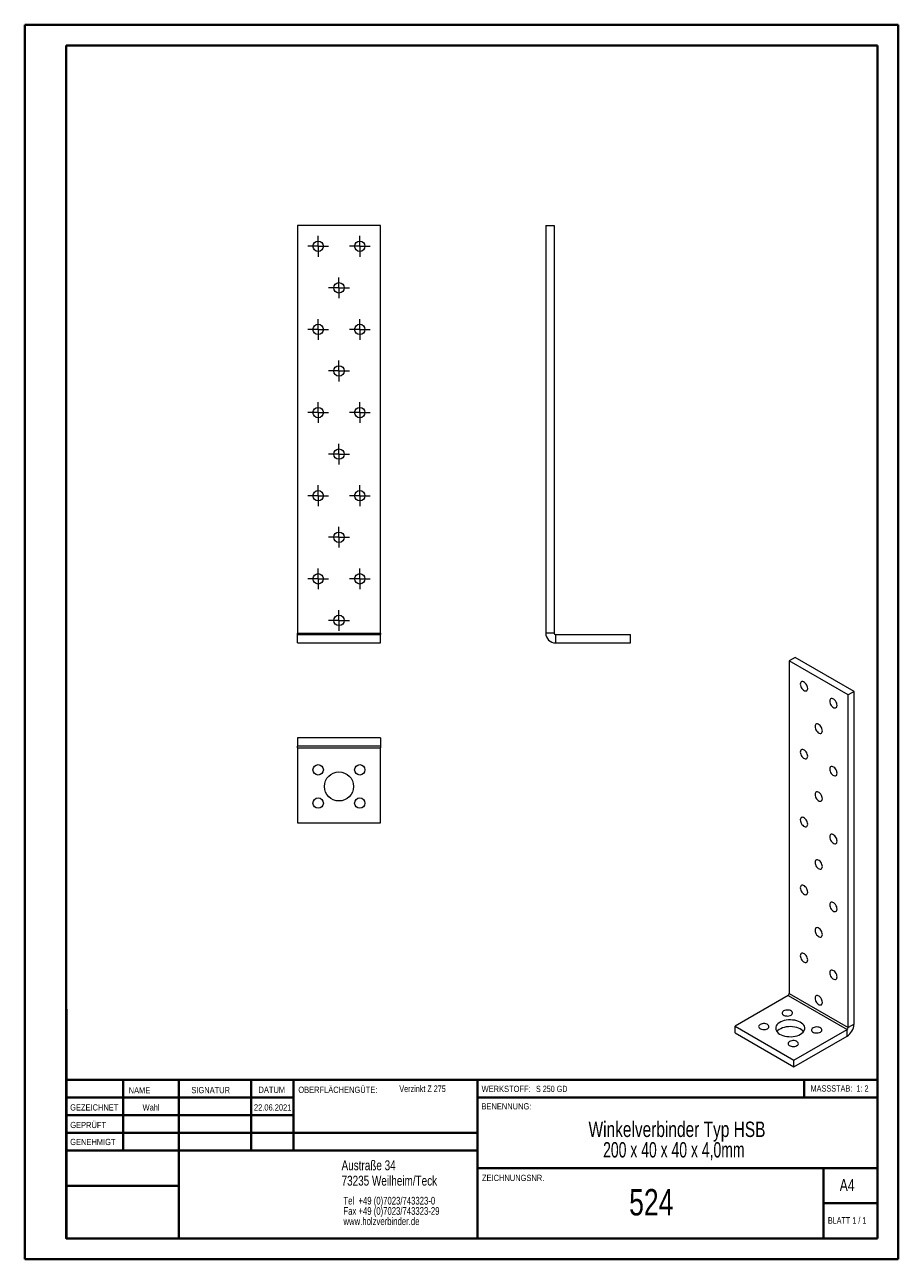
# Model space of a CAD drawing. Header units: millimetres. Extents: x 0 to 210, y 0 to 297.
import ezdxf

# ---------------------------------------------------------------- set-up
doc = ezdxf.new("R2010")
doc.units = ezdxf.units.MM
doc.styles.add('SLDTEXTSTYLE0', font='TXT', dxfattribs={"width": 0.75})
doc.styles.add('SLDTEXTSTYLE1', font='TXT', dxfattribs={"width": 0.681818})
doc.styles.add('SLDTEXTSTYLE2', font='TXT', dxfattribs={"width": 0.7})
doc.styles.add('SLDTEXTSTYLE3', font='TXT', dxfattribs={"width": 0.6875})
doc.styles.add('SLDTEXTSTYLE4', font='TXT', dxfattribs={"width": 0.678571})

# ---------------------------------------------------------------- blocks, each defined once
blk = doc.blocks.new('SW_NOTE_0')
at = {"color": 0, "linetype": 'Continuous', "lineweight": 0, "char_height": 1.8521, "attachment_point": 1, "style": 'SLDTEXTSTYLE0'}
for s, insert in [('Tel  +49 (0)7023/743323-0', (0, 2.39)), ('Fax +49 (0)7023/743323-29', (0, -0.08)), ('www.holzverbinder.de', (0, -2.55))]:
    blk.add_mtext(s, dxfattribs=dict(at, insert=insert))
blk = doc.blocks.new('SW_NOTE_1')
at = {"color": 0, "linetype": 'Continuous', "lineweight": 0, "char_height": 3.7042, "attachment_point": 2}
for s, insert, style in [('Winkelverbinder Typ HSB', (28.82, 4.77), 'SLDTEXTSTYLE0'), ('200 x 40 x 40 x 4,0mm', (28.06, -0.16), 'SLDTEXTSTYLE4')]:
    blk.add_mtext(s, dxfattribs=dict(at, insert=insert, style=style))
blk = doc.blocks.new('SW_CENTERMARKSYMBOL_0')
at = {"color": 0, "linetype": 'Continuous', "lineweight": 0}
for p, q in [((-1.25, 0), (-2.5, 0)), ((0, 0), (-1.25, 0)), ((0, 1.25), (0, 2.5)), ((0, 0), (0, 1.25)), ((0, 0), (0, -1.25)), ((0, 0), (1.25, 0)), ((1.25, 0), (2.5, 0)), ((0, -1.25), (0, -2.5))]:
    blk.add_line(p, q, dxfattribs=at)
blk = doc.blocks.new('SW_CENTERMARKSYMBOL_1')
at = {"color": 0, "linetype": 'Continuous', "lineweight": 0}
for p, q in [((-1.25, 0), (-2.5, 0)), ((0, 0), (-1.25, 0)), ((0, 1.25), (0, 2.5)), ((0, 0), (0, 1.25)), ((0, 0), (0, -1.25)), ((0, 0), (1.25, 0)), ((1.25, 0), (2.5, 0)), ((0, -1.25), (0, -2.5))]:
    blk.add_line(p, q, dxfattribs=at)
blk = doc.blocks.new('SW_CENTERMARKSYMBOL_2')
at = {"color": 0, "linetype": 'Continuous', "lineweight": 0}
for p, q in [((-1.25, 0), (-2.5, 0)), ((0, 0), (-1.25, 0)), ((0, 1.25), (0, 2.5)), ((0, 0), (0, 1.25)), ((0, 0), (0, -1.25)), ((0, 0), (1.25, 0)), ((1.25, 0), (2.5, 0)), ((0, -1.25), (0, -2.5))]:
    blk.add_line(p, q, dxfattribs=at)
blk = doc.blocks.new('SW_CENTERMARKSYMBOL_3')
at = {"color": 0, "linetype": 'Continuous', "lineweight": 0}
for p, q in [((-1.25, 0), (-2.5, 0)), ((0, 0), (-1.25, 0)), ((0, 1.25), (0, 2.5)), ((0, 0), (0, 1.25)), ((0, 0), (0, -1.25)), ((0, 0), (1.25, 0)), ((1.25, 0), (2.5, 0)), ((0, -1.25), (0, -2.5))]:
    blk.add_line(p, q, dxfattribs=at)
blk = doc.blocks.new('SW_CENTERMARKSYMBOL_4')
at = {"color": 0, "linetype": 'Continuous', "lineweight": 0}
for p, q in [((-1.25, 0), (-2.5, 0)), ((0, 0), (-1.25, 0)), ((0, 1.25), (0, 2.5)), ((0, 0), (0, 1.25)), ((0, 0), (0, -1.25)), ((0, 0), (1.25, 0)), ((1.25, 0), (2.5, 0)), ((0, -1.25), (0, -2.5))]:
    blk.add_line(p, q, dxfattribs=at)
blk = doc.blocks.new('SW_CENTERMARKSYMBOL_5')
at = {"color": 0, "linetype": 'Continuous', "lineweight": 0}
for p, q in [((-1.25, 0), (-2.5, 0)), ((0, 0), (-1.25, 0)), ((0, 1.25), (0, 2.5)), ((0, 0), (0, 1.25)), ((0, 0), (0, -1.25)), ((0, 0), (1.25, 0)), ((1.25, 0), (2.5, 0)), ((0, -1.25), (0, -2.5))]:
    blk.add_line(p, q, dxfattribs=at)
blk = doc.blocks.new('SW_CENTERMARKSYMBOL_6')
at = {"color": 0, "linetype": 'Continuous', "lineweight": 0}
for p, q in [((-1.25, 0), (-2.5, 0)), ((0, 0), (-1.25, 0)), ((0, 1.25), (0, 2.5)), ((0, 0), (0, 1.25)), ((0, 0), (0, -1.25)), ((0, 0), (1.25, 0)), ((1.25, 0), (2.5, 0)), ((0, -1.25), (0, -2.5))]:
    blk.add_line(p, q, dxfattribs=at)
blk = doc.blocks.new('SW_CENTERMARKSYMBOL_7')
at = {"color": 0, "linetype": 'Continuous', "lineweight": 0}
for p, q in [((-1.25, 0), (-2.5, 0)), ((0, 0), (-1.25, 0)), ((0, 1.25), (0, 2.5)), ((0, 0), (0, 1.25)), ((0, 0), (0, -1.25)), ((0, 0), (1.25, 0)), ((1.25, 0), (2.5, 0)), ((0, -1.25), (0, -2.5))]:
    blk.add_line(p, q, dxfattribs=at)
blk = doc.blocks.new('SW_CENTERMARKSYMBOL_8')
at = {"color": 0, "linetype": 'Continuous', "lineweight": 0}
for p, q in [((-1.25, 0), (-2.5, 0)), ((0, 0), (-1.25, 0)), ((0, 1.25), (0, 2.5)), ((0, 0), (0, 1.25)), ((0, 0), (0, -1.25)), ((0, 0), (1.25, 0)), ((1.25, 0), (2.5, 0)), ((0, -1.25), (0, -2.5))]:
    blk.add_line(p, q, dxfattribs=at)
blk = doc.blocks.new('SW_CENTERMARKSYMBOL_9')
at = {"color": 0, "linetype": 'Continuous', "lineweight": 0}
for p, q in [((-1.25, 0), (-2.5, 0)), ((0, 0), (-1.25, 0)), ((0, 1.25), (0, 2.5)), ((0, 0), (0, 1.25)), ((0, 0), (0, -1.25)), ((0, 0), (1.25, 0)), ((1.25, 0), (2.5, 0)), ((0, -1.25), (0, -2.5))]:
    blk.add_line(p, q, dxfattribs=at)
blk = doc.blocks.new('SW_CENTERMARKSYMBOL_10')
at = {"color": 0, "linetype": 'Continuous', "lineweight": 0}
for p, q in [((-1.25, 0), (-2.5, 0)), ((0, 0), (-1.25, 0)), ((0, 1.25), (0, 2.5)), ((0, 0), (0, 1.25)), ((0, 0), (0, -1.25)), ((0, 0), (1.25, 0)), ((1.25, 0), (2.5, 0)), ((0, -1.25), (0, -2.5))]:
    blk.add_line(p, q, dxfattribs=at)
blk = doc.blocks.new('SW_CENTERMARKSYMBOL_11')
at = {"color": 0, "linetype": 'Continuous', "lineweight": 0}
for p, q in [((-1.25, 0), (-2.5, 0)), ((0, 0), (-1.25, 0)), ((0, 1.25), (0, 2.5)), ((0, 0), (0, 1.25)), ((0, 0), (0, -1.25)), ((0, 0), (1.25, 0)), ((1.25, 0), (2.5, 0)), ((0, -1.25), (0, -2.5))]:
    blk.add_line(p, q, dxfattribs=at)
blk = doc.blocks.new('SW_CENTERMARKSYMBOL_12')
at = {"color": 0, "linetype": 'Continuous', "lineweight": 0}
for p, q in [((-1.25, 0), (-2.5, 0)), ((0, 0), (-1.25, 0)), ((0, 1.25), (0, 2.5)), ((0, 0), (0, 1.25)), ((0, 0), (0, -1.25)), ((0, 0), (1.25, 0)), ((1.25, 0), (2.5, 0)), ((0, -1.25), (0, -2.5))]:
    blk.add_line(p, q, dxfattribs=at)
blk = doc.blocks.new('SW_CENTERMARKSYMBOL_13')
at = {"color": 0, "linetype": 'Continuous', "lineweight": 0}
for p, q in [((-1.25, 0), (-2.5, 0)), ((0, 0), (-1.25, 0)), ((0, 1.25), (0, 2.5)), ((0, 0), (0, 1.25)), ((0, 0), (0, -1.25)), ((0, 0), (1.25, 0)), ((1.25, 0), (2.5, 0)), ((0, -1.25), (0, -2.5))]:
    blk.add_line(p, q, dxfattribs=at)
blk = doc.blocks.new('SW_CENTERMARKSYMBOL_14')
at = {"color": 0, "linetype": 'Continuous', "lineweight": 0}
for p, q in [((-1.25, 0), (-2.5, 0)), ((0, 0), (-1.25, 0)), ((0, 1.25), (0, 2.5)), ((0, 0), (0, 1.25)), ((0, 0), (0, -1.25)), ((0, 0), (1.25, 0)), ((1.25, 0), (2.5, 0)), ((0, -1.25), (0, -2.5))]:
    blk.add_line(p, q, dxfattribs=at)

msp = doc.modelspace()

# ---------------------------------------------------------------- linework, layer by layer
at = {"color": 7, "linetype": 'Continuous', "lineweight": 40}
for p, q in [((0.08, 0.21), (0.08, 297.21)), ((0.08, 297.21), (210.08, 297.21)), ((210.08, 0.21), (210.08, 297.21)), ((210.08, 292.21), (210.08, 297.21)), ((10.08, 292.21), (205.08, 292.21)), ((10.08, 5.21), (10.08, 292.21)), ((205.08, 5.21), (205.08, 292.21)), ((10.11, 60.37), (10.11, 5.12)), ((205.08, 43.37), (10.11, 43.37)), ((23.71, 43.37), (23.71, 26.37)), ((37.1, 43.37), (37.1, 5.12)), ((54.51, 43.37), (54.51, 26.37)), ((64.71, 26.37), (64.71, 43.37)), ((108.91, 43.37), (108.91, 5.12)), ((187.47, 39.12), (187.47, 43.37)), ((64.71, 39.1), (10.11, 39.1)), ((205.08, 39.12), (108.91, 39.12)), ((64.71, 34.87), (10.11, 34.87)), ((108.91, 30.62), (10.11, 30.62)), ((108.91, 26.37), (10.11, 26.37)), ((108.91, 22.12), (205.08, 22.12)), ((192.08, 5.21), (192.08, 22.21)), ((37.1, 17.87), (10.11, 17.87)), ((10.11, 13.71), (10.08, 13.71)), ((205.08, 13.71), (192.08, 13.71)), ((10.11, 9.46), (10.08, 9.46)), ((10.08, 5.21), (205.08, 5.21)), ((205.08, 5.21), (180.99, 5.21)), ((0.08, 0.21), (210.08, 0.21))]:
    msp.add_line(p, q, dxfattribs=at)
at = {"color": 7, "linetype": 'Continuous', "lineweight": 15}
for p, q in [((65.63, 248.91), (65.63, 150.86)), ((85.63, 248.91), (65.63, 248.91)), ((85.63, 150.86), (85.63, 248.91)), ((125.32, 248.91), (125.32, 150.86)), ((125.32, 248.91), (127.32, 248.91)), ((127.32, 248.91), (127.32, 150.86)), ((65.63, 150.86), (85.63, 150.86)), ((65.63, 150.49), (65.63, 150.86)), ((65.63, 150.49), (85.63, 150.49)), ((65.63, 148.49), (65.63, 150.49)), ((85.63, 150.86), (85.63, 150.49)), ((85.63, 148.49), (85.63, 150.49)), ((127.32, 150.86), (125.32, 150.86)), ((127.69, 150.49), (127.69, 148.49)), ((127.69, 150.49), (145.74, 150.49)), ((145.74, 148.49), (145.74, 150.49)), ((65.63, 148.49), (85.63, 148.49)), ((127.69, 148.49), (145.74, 148.49)), ((185.29, 145), (183.88, 144.19)), ((198.02, 136.02), (183.88, 144.19)), ((183.88, 144.19), (183.88, 64.12)), ((199.44, 136.84), (185.29, 145)), ((199.44, 136.84), (198.02, 136.02)), ((199.44, 56.77), (199.44, 136.84)), ((198.02, 55.96), (198.02, 136.02)), ((65.63, 125.65), (65.63, 123.65)), ((85.63, 125.65), (65.63, 125.65)), ((85.63, 125.65), (85.63, 123.65)), ((85.63, 123.65), (65.63, 123.65)), ((65.63, 123.28), (65.63, 123.65)), ((65.63, 123.28), (85.63, 123.28)), ((65.63, 123.28), (65.63, 105.22)), ((85.63, 123.65), (85.63, 123.28)), ((85.63, 105.22), (85.63, 123.28)), ((65.63, 105.22), (85.63, 105.22)), ((183.62, 63.67), (170.85, 56.3)), ((183.62, 63.67), (197.76, 55.51)), ((183.88, 64.12), (198.02, 55.96)), ((199.44, 56.77), (198.02, 55.96)), ((170.85, 54.67), (170.85, 56.3)), ((170.85, 56.3), (184.99, 48.14)), ((170.85, 54.67), (184.99, 46.5)), ((184.99, 48.14), (197.76, 55.51)), ((184.99, 46.5), (197.76, 53.87)), ((197.76, 53.87), (197.76, 55.51)), ((184.99, 46.5), (184.99, 48.14))]:
    msp.add_line(p, q, dxfattribs=at)
at = {"color": 7, "linetype": 'Continuous', "lineweight": 0}
for p, q in [((64.71, 39.12), (10.11, 39.12)), ((23.71, 5.21), (23.71, 5.12)), ((54.51, 5.21), (54.51, 5.12))]:
    msp.add_line(p, q, dxfattribs=at)
at = {"color": 7, "linetype": 'Continuous', "lineweight": 15, "flags": 128}
for points in [[(188.3, 137.55), (188.27, 137.81), (188.2, 138.09), (188.08, 138.36), (187.92, 138.61), (187.73, 138.84), (187.52, 139.01), (187.31, 139.14), (187.1, 139.2), (186.91, 139.19), (186.75, 139.12), (186.63, 138.99), (186.56, 138.8), (186.53, 138.57), (186.56, 138.31), (186.63, 138.04), (186.75, 137.77), (186.91, 137.51), (187.1, 137.29), (187.31, 137.11), (187.52, 136.99), (187.73, 136.93), (187.92, 136.93), (188.08, 137), (188.2, 137.14), (188.27, 137.32), (188.3, 137.55)], [(195.37, 133.47), (195.34, 133.73), (195.27, 134), (195.15, 134.28), (194.99, 134.53), (194.8, 134.75), (194.59, 134.93), (194.38, 135.06), (194.17, 135.12), (193.98, 135.11), (193.82, 135.04), (193.7, 134.91), (193.63, 134.72), (193.6, 134.49), (193.63, 134.23), (193.7, 133.96), (193.82, 133.69), (193.98, 133.43), (194.17, 133.21), (194.38, 133.03), (194.59, 132.91), (194.8, 132.85), (194.99, 132.85), (195.15, 132.92), (195.27, 133.05), (195.34, 133.24), (195.37, 133.47)], [(191.83, 127.35), (191.81, 127.6), (191.73, 127.88), (191.61, 128.15), (191.45, 128.41), (191.26, 128.63), (191.06, 128.81), (190.84, 128.93), (190.64, 128.99), (190.45, 128.99), (190.29, 128.91), (190.17, 128.78), (190.09, 128.6), (190.07, 128.37), (190.09, 128.11), (190.17, 127.83), (190.29, 127.56), (190.45, 127.31), (190.64, 127.08), (190.84, 126.9), (191.06, 126.78), (191.26, 126.72), (191.45, 126.73), (191.61, 126.8), (191.73, 126.93), (191.81, 127.12), (191.83, 127.35)], [(188.3, 121.22), (188.27, 121.48), (188.2, 121.75), (188.08, 122.03), (187.92, 122.28), (187.73, 122.51), (187.52, 122.68), (187.31, 122.81), (187.1, 122.87), (186.91, 122.86), (186.75, 122.79), (186.63, 122.66), (186.56, 122.47), (186.53, 122.24), (186.56, 121.98), (186.63, 121.71), (186.75, 121.44), (186.91, 121.18), (187.1, 120.96), (187.31, 120.78), (187.52, 120.66), (187.73, 120.6), (187.92, 120.6), (188.08, 120.67), (188.2, 120.81), (188.27, 120.99), (188.3, 121.22)], [(195.37, 117.14), (195.34, 117.4), (195.27, 117.67), (195.15, 117.94), (194.99, 118.2), (194.8, 118.42), (194.59, 118.6), (194.38, 118.72), (194.17, 118.78), (193.98, 118.78), (193.82, 118.71), (193.7, 118.58), (193.63, 118.39), (193.6, 118.16), (193.63, 117.9), (193.7, 117.63), (193.82, 117.35), (193.98, 117.1), (194.17, 116.88), (194.38, 116.7), (194.59, 116.57), (194.8, 116.51), (194.99, 116.52), (195.15, 116.59), (195.27, 116.72), (195.34, 116.91), (195.37, 117.14)], [(191.83, 111.02), (191.81, 111.27), (191.73, 111.55), (191.61, 111.82), (191.45, 112.08), (191.26, 112.3), (191.06, 112.48), (190.84, 112.6), (190.64, 112.66), (190.45, 112.66), (190.29, 112.58), (190.17, 112.45), (190.09, 112.27), (190.07, 112.04), (190.09, 111.78), (190.17, 111.5), (190.29, 111.23), (190.45, 110.98), (190.64, 110.75), (190.84, 110.57), (191.06, 110.45), (191.26, 110.39), (191.45, 110.4), (191.61, 110.47), (191.73, 110.6), (191.81, 110.79), (191.83, 111.02)], [(188.3, 104.89), (188.27, 105.15), (188.2, 105.42), (188.08, 105.7), (187.92, 105.95), (187.73, 106.17), (187.52, 106.35), (187.31, 106.48), (187.1, 106.54), (186.91, 106.53), (186.75, 106.46), (186.63, 106.33), (186.56, 106.14), (186.53, 105.91), (186.56, 105.65), (186.63, 105.38), (186.75, 105.11), (186.91, 104.85), (187.1, 104.63), (187.31, 104.45), (187.52, 104.33), (187.73, 104.27), (187.92, 104.27), (188.08, 104.34), (188.2, 104.47), (188.27, 104.66), (188.3, 104.89)], [(195.37, 100.81), (195.34, 101.07), (195.27, 101.34), (195.15, 101.61), (194.99, 101.87), (194.8, 102.09), (194.59, 102.27), (194.38, 102.39), (194.17, 102.45), (193.98, 102.45), (193.82, 102.38), (193.7, 102.25), (193.63, 102.06), (193.6, 101.83), (193.63, 101.57), (193.7, 101.3), (193.82, 101.02), (193.98, 100.77), (194.17, 100.55), (194.38, 100.37), (194.59, 100.24), (194.8, 100.18), (194.99, 100.19), (195.15, 100.26), (195.27, 100.39), (195.34, 100.58), (195.37, 100.81)], [(191.83, 94.68), (191.81, 94.94), (191.73, 95.22), (191.61, 95.49), (191.45, 95.74), (191.26, 95.97), (191.06, 96.15), (190.84, 96.27), (190.64, 96.33), (190.45, 96.32), (190.29, 96.25), (190.17, 96.12), (190.09, 95.93), (190.07, 95.7), (190.09, 95.45), (190.17, 95.17), (190.29, 94.9), (190.45, 94.64), (190.64, 94.42), (190.84, 94.24), (191.06, 94.12), (191.26, 94.06), (191.45, 94.06), (191.61, 94.14), (191.73, 94.27), (191.81, 94.45), (191.83, 94.68)], [(188.3, 88.56), (188.27, 88.82), (188.2, 89.09), (188.08, 89.37), (187.92, 89.62), (187.73, 89.84), (187.52, 90.02), (187.31, 90.14), (187.1, 90.21), (186.91, 90.2), (186.75, 90.13), (186.63, 90), (186.56, 89.81), (186.53, 89.58), (186.56, 89.32), (186.63, 89.05), (186.75, 88.78), (186.91, 88.52), (187.1, 88.3), (187.31, 88.12), (187.52, 88), (187.73, 87.93), (187.92, 87.94), (188.08, 88.01), (188.2, 88.14), (188.27, 88.33), (188.3, 88.56)], [(195.37, 84.48), (195.34, 84.74), (195.27, 85.01), (195.15, 85.28), (194.99, 85.54), (194.8, 85.76), (194.59, 85.94), (194.38, 86.06), (194.17, 86.12), (193.98, 86.12), (193.82, 86.05), (193.7, 85.91), (193.63, 85.73), (193.6, 85.5), (193.63, 85.24), (193.7, 84.97), (193.82, 84.69), (193.98, 84.44), (194.17, 84.21), (194.38, 84.04), (194.59, 83.91), (194.8, 83.85), (194.99, 83.86), (195.15, 83.93), (195.27, 84.06), (195.34, 84.25), (195.37, 84.48)], [(191.83, 78.35), (191.81, 78.61), (191.73, 78.89), (191.61, 79.16), (191.45, 79.41), (191.26, 79.64), (191.06, 79.82), (190.84, 79.94), (190.64, 80), (190.45, 79.99), (190.29, 79.92), (190.17, 79.79), (190.09, 79.6), (190.07, 79.37), (190.09, 79.11), (190.17, 78.84), (190.29, 78.57), (190.45, 78.31), (190.64, 78.09), (190.84, 77.91), (191.06, 77.79), (191.26, 77.73), (191.45, 77.73), (191.61, 77.8), (191.73, 77.94), (191.81, 78.12), (191.83, 78.35)], [(188.3, 72.23), (188.27, 72.49), (188.2, 72.76), (188.08, 73.03), (187.92, 73.29), (187.73, 73.51), (187.52, 73.69), (187.31, 73.81), (187.1, 73.87), (186.91, 73.87), (186.75, 73.8), (186.63, 73.67), (186.56, 73.48), (186.53, 73.25), (186.56, 72.99), (186.63, 72.72), (186.75, 72.44), (186.91, 72.19), (187.1, 71.97), (187.31, 71.79), (187.52, 71.66), (187.73, 71.6), (187.92, 71.61), (188.08, 71.68), (188.2, 71.81), (188.27, 72), (188.3, 72.23)], [(195.37, 68.15), (195.34, 68.41), (195.27, 68.68), (195.15, 68.95), (194.99, 69.21), (194.8, 69.43), (194.59, 69.61), (194.38, 69.73), (194.17, 69.79), (193.98, 69.79), (193.82, 69.72), (193.7, 69.58), (193.63, 69.4), (193.6, 69.17), (193.63, 68.91), (193.7, 68.63), (193.82, 68.36), (193.98, 68.11), (194.17, 67.88), (194.38, 67.71), (194.59, 67.58), (194.8, 67.52), (194.99, 67.53), (195.15, 67.6), (195.27, 67.73), (195.34, 67.92), (195.37, 68.15)], [(191.83, 62.02), (191.81, 62.28), (191.73, 62.56), (191.61, 62.83), (191.45, 63.08), (191.26, 63.31), (191.06, 63.48), (190.84, 63.61), (190.64, 63.67), (190.45, 63.66), (190.29, 63.59), (190.17, 63.46), (190.09, 63.27), (190.07, 63.04), (190.09, 62.78), (190.17, 62.51), (190.29, 62.24), (190.45, 61.98), (190.64, 61.76), (190.84, 61.58), (191.06, 61.46), (191.26, 61.4), (191.45, 61.4), (191.61, 61.47), (191.73, 61.61), (191.81, 61.79), (191.83, 62.02)], [(184.29, 58.95), (184.47, 59.09), (184.6, 59.25), (184.65, 59.42), (184.63, 59.59), (184.54, 59.76), (184.39, 59.91), (184.17, 60.03), (183.92, 60.12), (183.63, 60.17), (183.33, 60.18), (183.03, 60.15), (182.76, 60.08), (182.52, 59.97), (182.33, 59.84), (182.21, 59.68), (182.16, 59.51), (182.17, 59.33), (182.26, 59.17), (182.42, 59.02), (182.63, 58.9), (182.89, 58.81), (183.18, 58.75), (183.48, 58.74), (183.78, 58.78), (184.05, 58.85), (184.29, 58.95)], [(178.63, 55.69), (178.82, 55.83), (178.94, 55.98), (178.99, 56.16), (178.98, 56.33), (178.89, 56.49), (178.73, 56.64), (178.52, 56.77), (178.26, 56.86), (177.97, 56.91), (177.67, 56.92), (177.37, 56.89), (177.1, 56.82), (176.86, 56.71), (176.68, 56.57), (176.55, 56.41), (176.5, 56.24), (176.52, 56.07), (176.61, 55.9), (176.76, 55.75), (176.98, 55.63), (177.23, 55.54), (177.52, 55.49), (177.82, 55.48), (178.12, 55.51), (178.39, 55.58), (178.63, 55.69)], [(186.59, 54.36), (186.92, 54.59), (187.19, 54.83), (187.4, 55.1), (187.54, 55.39), (187.61, 55.68), (187.6, 55.97), (187.51, 56.27), (187.36, 56.55), (187.13, 56.81), (186.84, 57.05), (186.49, 57.27), (186.09, 57.46), (185.65, 57.6), (185.18, 57.71), (184.68, 57.78), (184.17, 57.81), (183.66, 57.79), (183.16, 57.74), (182.68, 57.64), (182.23, 57.5), (181.82, 57.32), (181.46, 57.11), (181.16, 56.87), (180.91, 56.61), (180.74, 56.34), (180.64, 56.05), (180.61, 55.75), (180.66, 55.46), (180.78, 55.17), (180.97, 54.9), (181.23, 54.65), (181.55, 54.41), (181.92, 54.21), (182.34, 54.05), (182.8, 53.92), (183.29, 53.83), (183.79, 53.78), (184.3, 53.77), (184.81, 53.81), (185.3, 53.89), (185.77, 54.01), (186.2, 54.17), (186.59, 54.36)], [(187.31, 54.97), (187.13, 55.18), (186.84, 55.42), (186.49, 55.64), (186.09, 55.82), (185.65, 55.97), (185.18, 56.08), (184.68, 56.15), (184.17, 56.18), (183.66, 56.16), (183.16, 56.1), (182.68, 56), (182.23, 55.86), (181.82, 55.69), (181.46, 55.48), (181.16, 55.24), (180.91, 54.98), (180.91, 54.97)], [(191.36, 54.87), (191.54, 55.01), (191.67, 55.17), (191.72, 55.34), (191.7, 55.51), (191.61, 55.68), (191.46, 55.83), (191.25, 55.95), (190.99, 56.04), (190.7, 56.09), (190.4, 56.1), (190.1, 56.07), (189.83, 56), (189.59, 55.89), (189.4, 55.76), (189.28, 55.6), (189.23, 55.43), (189.25, 55.25), (189.33, 55.09), (189.49, 54.94), (189.7, 54.81), (189.96, 54.72), (190.25, 54.67), (190.55, 54.66), (190.85, 54.69), (191.12, 54.76), (191.36, 54.87)], [(185.7, 51.61), (185.89, 51.74), (186.01, 51.9), (186.07, 52.07), (186.05, 52.25), (185.96, 52.41), (185.8, 52.56), (185.59, 52.68), (185.33, 52.77), (185.04, 52.83), (184.74, 52.84), (184.45, 52.81), (184.17, 52.73), (183.93, 52.63), (183.75, 52.49), (183.62, 52.33), (183.57, 52.16), (183.59, 51.99), (183.68, 51.82), (183.83, 51.67), (184.05, 51.55), (184.3, 51.46), (184.59, 51.41), (184.89, 51.4), (185.19, 51.43), (185.46, 51.5), (185.7, 51.61)]]:
    msp.add_lwpolyline(points, dxfattribs=at)
at = {"color": 7, "linetype": 'Continuous', "lineweight": 15}
for centre, radius in [((70.63, 243.91), 1.25), ((80.63, 243.91), 1.25), ((75.63, 233.91), 1.25), ((70.63, 223.91), 1.25), ((80.63, 223.91), 1.25), ((75.63, 213.91), 1.25), ((70.63, 203.91), 1.25), ((80.63, 203.91), 1.25), ((75.63, 193.91), 1.25), ((70.63, 183.91), 1.25), ((80.63, 183.91), 1.25), ((75.63, 173.91), 1.25), ((70.63, 163.91), 1.25), ((80.63, 163.91), 1.25), ((75.63, 153.91), 1.25), ((70.63, 117.97), 1.25), ((80.63, 117.97), 1.25), ((75.63, 113.97), 3.5), ((70.63, 109.97), 1.25), ((80.63, 109.97), 1.25)]:
    msp.add_circle(centre, radius, dxfattribs=at)
for centre, radius, start, end in [((127.69, 150.86), 2.37, 180, 270), ((127.69, 150.86), 0.368, 180, 270), ((183.31, 64.15), 0.566, 302.6055, 357.3945), ((195.81, 56.93), 3.62, 302.4763, 357.5237), ((197.46, 55.98), 0.566, 302.6055, 357.3945)]:
    msp.add_arc(centre, radius, start, end, dxfattribs=at)

# ---------------------------------------------------------------- block references
at = {"color": 7, "linetype": 'Continuous', "lineweight": 0}
for name, p in [('SW_CENTERMARKSYMBOL_0', (70.63, 243.91)), ('SW_CENTERMARKSYMBOL_2', (80.63, 243.91)), ('SW_CENTERMARKSYMBOL_1', (75.63, 233.91)), ('SW_CENTERMARKSYMBOL_7', (70.63, 223.91)), ('SW_CENTERMARKSYMBOL_3', (80.63, 223.91)), ('SW_CENTERMARKSYMBOL_11', (75.63, 213.91)), ('SW_CENTERMARKSYMBOL_8', (70.63, 203.91)), ('SW_CENTERMARKSYMBOL_4', (80.63, 203.91)), ('SW_CENTERMARKSYMBOL_12', (75.63, 193.91)), ('SW_CENTERMARKSYMBOL_9', (70.63, 183.91)), ('SW_CENTERMARKSYMBOL_5', (80.63, 183.91)), ('SW_CENTERMARKSYMBOL_13', (75.63, 173.91)), ('SW_CENTERMARKSYMBOL_10', (70.63, 163.91)), ('SW_CENTERMARKSYMBOL_6', (80.63, 163.91)), ('SW_CENTERMARKSYMBOL_14', (75.63, 153.91)), ('SW_NOTE_1', (128.06, 28.57)), ('SW_NOTE_0', (76.7, 12.85))]:
    msp.add_blockref(name, p, dxfattribs=at)

# ---------------------------------------------------------------- texts
for s, insert, char_height, attachment_point, style in [('NAME', (25.07, 41.62), 1.5, 1, 'SLDTEXTSTYLE0'), ('SIGNATUR', (40.14, 41.68), 1.5, 1, 'SLDTEXTSTYLE0'), ('DATUM', (56.28, 41.74), 1.5, 1, 'SLDTEXTSTYLE0'), ('OBERFLÄCHENGÜTE:', (65.86, 41.74), 1.5, 1, 'SLDTEXTSTYLE0'), ('Verzinkt Z 275', (90.14, 42.03), 1.5875, 1, 'SLDTEXTSTYLE0'), ('WERKSTOFF:', (109.91, 41.96), 1.5, 1, 'SLDTEXTSTYLE0'), ('S 250 GD', (122.99, 41.96), 1.5, 1, 'SLDTEXTSTYLE3'), ('MASSSTAB:  1: 2', (188.99, 42.07), 1.5, 1, 'SLDTEXTSTYLE2'), ('GEZEICHNET', (11, 37.51), 1.5, 1, 'SLDTEXTSTYLE0'), ('Wahl', (30.46, 37.5), 1.499, 2, 'SLDTEXTSTYLE0'), ('22.06.2021', (59.69, 37.5), 1.499, 2, 'SLDTEXTSTYLE0'), ('BENENNUNG:', (109.88, 37.77), 1.5, 1, 'SLDTEXTSTYLE0'), ('GEPRÜFT', (11.03, 33.28), 1.5, 1, 'SLDTEXTSTYLE0'), ('GENEHMIGT', (11.02, 29.19), 1.5, 1, 'SLDTEXTSTYLE0'), ('Austraße 34', (76.25, 24.02), 2.3813, 1, 'SLDTEXTSTYLE0'), ('73235 Weilheim/Teck', (76.25, 20.32), 2.3813, 1, 'SLDTEXTSTYLE0'), ('ZEICHNUNGSNR.', (110, 20.55), 1.5, 1, 'SLDTEXTSTYLE0'), ('A4', (196, 19.52), 2.91, 1, 'SLDTEXTSTYLE0'), ('524', (150.7, 17.12), 6.35, 2, 'SLDTEXTSTYLE0'), ('BLATT 1 / 1', (193.16, 10.36), 1.5875, 1, 'SLDTEXTSTYLE1')]:
    msp.add_mtext(s, dxfattribs=dict(at, insert=insert, char_height=char_height, attachment_point=attachment_point, style=style))

doc.saveas('drawing.dxf')
